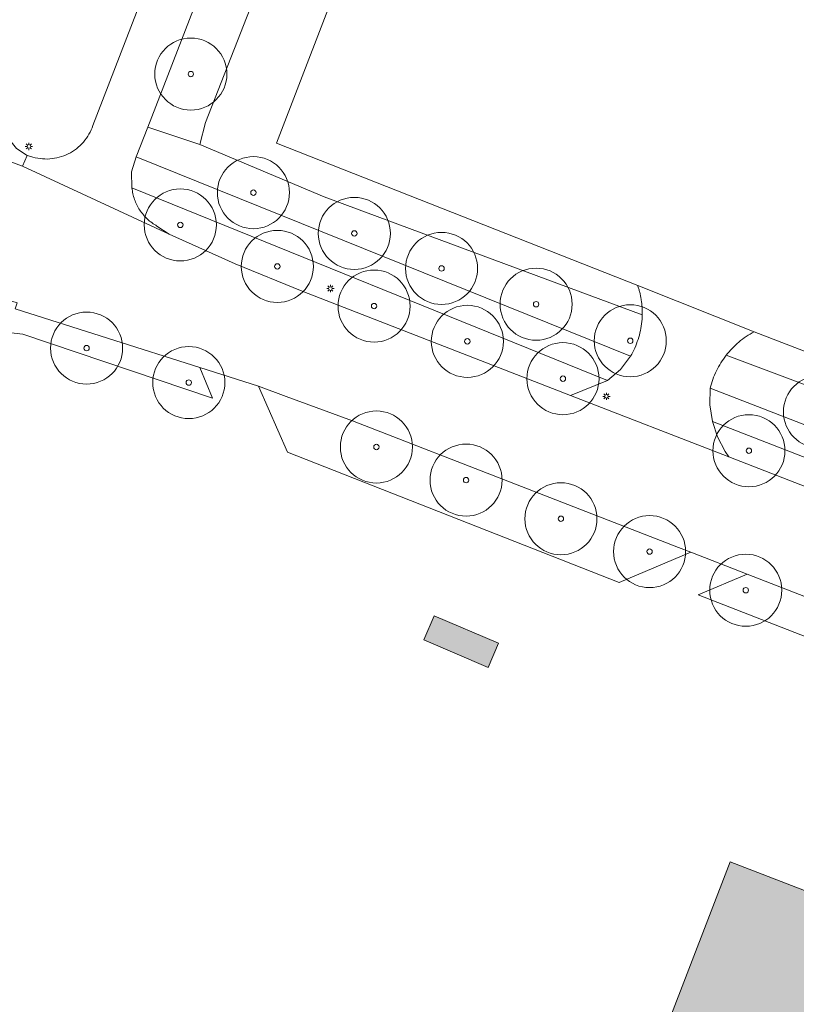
# Model space of a CAD drawing. Header units: metres. Extents: x 187482 to 189800, y 333582 to 335019.
# Tile 109 of 256: x 187809 to 187863, y 334679 to 334748. Entities that reach past the tile are written whole.
import ezdxf

# ---------------------------------------------------------------- set-up
doc = ezdxf.new("R2010")
doc.units = ezdxf.units.M
doc.layers.get('0').update_dxf_attribs({"color": 252, "lineweight": 18})
for name, color, linetype, lineweight in [('B-WE-GR-BOOM-S', 252, 'Continuous', 18), ('B-WE-GR-GROENVOORZIENING-GV', 252, 'Continuous', 18), ('B-WE-IE-MEUBILAIR-S', 252, 'Continuous', 18), ('B-WE-OG-BEBOUWING-GV', 252, 'Continuous', 18), ('B-WE-OG-BEBOUWING_LUIFEL-GV', 252, 'Continuous', 18), ('B-WE-OG-TERREIN_BEGROEID-GV', 252, 'Continuous', 18), ('B-WE-OG-TERREIN_ERF-GV', 252, 'Continuous', 18), ('B-WE-VH-GESLOTENVERHARDING_ASFALT-GV', 252, 'Continuous', 18), ('B-WE-VH-OPENVERHARDING_BETONSTRAATSTEEN-GV', 252, 'Continuous', 18), ('B-WE-VH-OPENVERHARDING_STRAATBAKSTEEN-GV', 252, 'Continuous', 18), ('B-WE-VH-OPENVERHARDING_TEGEL-GV', 252, 'Continuous', 18)]:
    doc.layers.add(name, color=color, linetype=linetype, lineweight=lineweight)
doc.layers.add('B-WE-OG-BEBOUWING-V', color=7, linetype='Continuous', lineweight=18, true_color=0xf0f0f0)

# ---------------------------------------------------------------- blocks, each defined once
blk = doc.blocks.new('SIE-MEUBILAIR_PAAL_LICHTMAST-SO')
for points in [[(-0.62, 0), (-1, 0)], [(-0.71, 0.71), (-0.44, 0.44)], [(0, 1), (0, 0.62)], [(0.44, 0.44), (0.71, 0.71)], [(1, 0), (0.62, 0)], [(-0.71, -0.71), (-0.44, -0.44)], [(0, -0.62), (0, -1)], [(0.44, -0.44), (0.71, -0.71)]]:
    blk.add_lwpolyline(points)
blk.add_circle((0, 0), 0.5)
blk = doc.blocks.new('SGR-BOOM_GBKN-SO')
at = {"color": 0, "linetype": 'ByBlock', "lineweight": 18}
for radius in [2, 0.15]:
    blk.add_circle((0, 0), radius, dxfattribs=at)

msp = doc.modelspace()

# ---------------------------------------------------------------- hatches: boundary and pattern name
at = {"layer": 'B-WE-OG-BEBOUWING-V'}
h = msp.add_hatch(color=256, dxfattribs=at)
h.dxf.hatch_style = 1
h.paths.add_polyline_path([(187837.437, 334704.671), (187841.883, 334702.765), (187842.602, 334704.441), (187838.155, 334706.348)], flags=17)
h = msp.add_hatch(color=256, dxfattribs=at)
h.dxf.hatch_style = 1
h.paths.add_polyline_path([(187851.406, 334617.804), (187841.409, 334621.663), (187845.333, 334631.828), (187855.33, 334627.969)], flags=16)
h.paths.add_polyline_path([(187863.95, 334608.369), (187859.998, 334598.132), (187849.878, 334602.039), (187853.83, 334612.276)], flags=16)
h.paths.add_polyline_path([(187891.245, 334598.666), (187892.307, 334598.254), (187893.25, 334600.708), (187892.243, 334601.095), (187892.573, 334601.954), (187893.58, 334601.568), (187897.523, 334611.829), (187882.284, 334617.69), (187887.135, 334630.317), (187855.246, 334642.57), (187871.335, 334684.401), (187858.677, 334689.27), (187844.462, 334652.338), (187807.557, 334666.591), (187802.589, 334653.879), (187834.301, 334641.486), (187820.617, 334605.719), (187815.617, 334607.642), (187805.922, 334582.291), (187768.958, 334596.5), (187764.084, 334583.818), (187795.981, 334571.547), (187781.78, 334534.518), (187794.352, 334529.697), (187806.702, 334561.851), (187843.587, 334547.581), (187848.452, 334560.241), (187840.348, 334563.372), (187837.488, 334564.478), (187816.627, 334572.538), (187825.9, 334596.752), (187846.34, 334588.881), (187849.736, 334587.573), (187867.907, 334580.576), (187872.745, 334593.175), (187888.088, 334587.272), (187891.967, 334597.369), (187890.904, 334597.781)], flags=17)

# ---------------------------------------------------------------- linework, layer by layer
at = {"layer": 'B-WE-GR-GROENVOORZIENING-GV', "flags": 128}
for points in [[(187902.454, 334816.612), (187832.704, 334782.52), (187833.489, 334780.235), (187833.761, 334780.368), (187833.757, 334774.982), (187833.218, 334770.364), (187830.447, 334761.436), (187822.289, 334740.58), (187821.904, 334739.04), (187830.524, 334735.423), (187852.581, 334727.228)], [(187852.263, 334729.276), (187827.223, 334739.133), (187843.962, 334782.715), (187904.901, 334812.283)], [(187852.547, 334728.008), (187852.531, 334728.137), (187852.513, 334728.266)]]:
    msp.add_lwpolyline(points, dxfattribs=at)
at = {"layer": 'B-WE-GR-GROENVOORZIENING-GV'}
for points in [[(187852.342, 334729.028, 0.010982), (187852.263, 334729.276)], [(187852.41, 334728.777, 0.008429), (187852.342, 334729.028)], [(187852.467, 334728.523, 0.011245), (187852.41, 334728.777)], [(187852.513, 334728.266, 0.008215), (187852.467, 334728.523)], [(187852.57, 334727.749, 0.011833), (187852.547, 334728.008)], [(187852.581, 334727.489, 0.011518), (187852.57, 334727.749)], [(187852.581, 334727.228, 0.015326), (187852.581, 334727.489)]]:
    msp.add_lwpolyline(points, format="xyb", dxfattribs=at)
at = {"layer": 'B-WE-OG-BEBOUWING-GV', "flags": 128}
msp.add_lwpolyline([(187871.335, 334684.401), (187858.677, 334689.27), (187844.462, 334652.338)], dxfattribs=at)
at = {"layer": 'B-WE-OG-BEBOUWING_LUIFEL-GV', "flags": 128}
msp.add_lwpolyline([(187837.437, 334704.671), (187841.883, 334702.765), (187842.602, 334704.441), (187838.155, 334706.348)], close=True, dxfattribs=at)
at = {"layer": 'B-WE-OG-TERREIN_BEGROEID-GV', "flags": 128}
for points in [[(187828.617, 334766.995), (187818.277, 334740.255), (187821.904, 334739.04), (187822.289, 334740.58), (187830.447, 334761.436), (187833.218, 334770.364), (187833.757, 334774.982), (187833.761, 334780.368), (187833.489, 334780.235), (187832.704, 334782.52)], [(187818.277, 334740.255), (187817.483, 334738.202), (187851.767, 334724.363)], [(187852.553, 334726.765), (187852.559, 334726.823), (187852.564, 334726.881), (187852.568, 334726.938), (187852.572, 334726.996), (187852.575, 334727.054), (187852.578, 334727.112), (187852.58, 334727.17), (187852.581, 334727.228), (187830.524, 334735.423), (187821.904, 334739.04), (187818.277, 334740.255)], [(187818.923, 334733.391), (187819.764, 334732.821), (187824.349, 334730.781), (187828.995, 334728.882), (187847.609, 334721.643), (187850.17, 334722.685), (187817.187, 334736.041)], [(187821.899, 334723.583), (187809.09, 334727.638), (187809.214, 334728.052)], [(187798.402, 334726.081), (187797.61, 334723.765), (187805.998, 334726.309), (187809.61, 334725.88), (187822.782, 334721.459), (187821.899, 334723.583)], [(187857.287, 334722.145), (187882.044, 334712.537), (187944.394, 334688.259), (187945.108, 334690.195), (187910.122, 334705.023), (187858.398, 334724.421)]]:
    msp.add_lwpolyline(points, dxfattribs=at)
at = {"layer": 'B-WE-OG-TERREIN_BEGROEID-GV'}
for points in [[(187817.187, 334736.041, 0.031988), (187817.252, 334735.635)], [(187817.252, 334735.635, 0.030669), (187817.366, 334735.239)], [(187817.366, 334735.239, 0.0316), (187817.526, 334734.86)], [(187817.526, 334734.86, 0.033786), (187817.73, 334734.503)], [(187817.73, 334734.503, 0.031095), (187817.976, 334734.173)], [(187817.976, 334734.173, 0.029285), (187818.259, 334733.875)], [(187818.259, 334733.875, 0.031078), (187818.577, 334733.613)], [(187818.577, 334733.613, 0.030983), (187818.923, 334733.391)], [(187852.455, 334726.136, 0.02556), (187852.553, 334726.765)], [(187852.29, 334725.521, 0.027007), (187852.455, 334726.136)], [(187852.06, 334724.928, 0.026296), (187852.29, 334725.521)], [(187851.767, 334724.363, 0.025985), (187852.06, 334724.928)], [(187858.398, 334724.421, 0.025723), (187858.033, 334723.899)], [(187858.033, 334723.899, 0.026649), (187857.724, 334723.341)], [(187857.724, 334723.341, 0.027371), (187857.474, 334722.754)], [(187857.474, 334722.754, 0.024812), (187857.287, 334722.145)]]:
    msp.add_lwpolyline(points, format="xyb", dxfattribs=at)
at = {"layer": 'B-WE-OG-TERREIN_BEGROEID-GV', "flags": 128}
for points in [[(187855.952, 334710.751), (187855.102, 334711.081), (187832.491, 334719.865), (187827.872, 334721.575), (187825.969, 334722.28), (187827.967, 334717.689), (187850.973, 334708.664)], [(187880.459, 334708.872), (187881.175, 334710.609), (187857.444, 334719.827), (187857.798, 334718.756), (187858.322, 334717.758), (187858.593, 334717.378)], [(187877.28, 334699.689), (187878.218, 334702.1), (187878.131, 334702.134), (187859.864, 334709.231), (187856.468, 334707.789)]]:
    msp.add_lwpolyline(points, close=True, dxfattribs=at)
at = {"layer": 'B-WE-OG-TERREIN_ERF-GV', "flags": 128}
for points in [[(187904.901, 334812.283), (187843.962, 334782.715), (187827.223, 334739.133), (187852.263, 334729.276)], [(187852.263, 334729.276), (187860.335, 334726.053), (187911.505, 334706.314), (187946.966, 334799.016)], [(187946.966, 334799.016), (187911.505, 334706.314), (187860.335, 334726.053)], [(187877.28, 334699.689), (187856.468, 334707.789), (187859.864, 334709.231), (187855.952, 334710.751), (187850.973, 334708.664), (187827.967, 334717.689), (187825.969, 334722.28), (187821.899, 334723.583), (187822.782, 334721.459), (187809.61, 334725.88), (187805.998, 334726.309), (187797.61, 334723.765)], [(187858.398, 334724.421), (187910.122, 334705.023), (187945.108, 334690.195), (187945.888, 334692.31), (187946.621, 334694.296), (187947.439, 334696.586), (187944.036, 334697.791)], [(187844.462, 334652.338), (187858.677, 334689.27), (187871.335, 334684.401)]]:
    msp.add_lwpolyline(points, dxfattribs=at)
at = {"layer": 'B-WE-OG-TERREIN_ERF-GV'}
for points in [[(187859.789, 334725.723, 0.02573), (187859.281, 334725.338)], [(187860.335, 334726.053, 0.025267), (187859.789, 334725.723)], [(187859.281, 334725.338, 0.024417), (187858.816, 334724.903)], [(187858.816, 334724.903, 0.024479), (187858.398, 334724.421)]]:
    msp.add_lwpolyline(points, format="xyb", dxfattribs=at)
at = {"layer": 'B-WE-VH-GESLOTENVERHARDING_ASFALT-GV', "flags": 128}
for points in [[(187858.593, 334717.378), (187847.609, 334721.643), (187828.995, 334728.882), (187824.349, 334730.781), (187819.764, 334732.821), (187809.587, 334737.549), (187805.811, 334738.939), (187805.467, 334738.957), (187803.919, 334739.723), (187801.948, 334741.378), (187800.525, 334743.143), (187800.453, 334743.233)], [(187805.811, 334738.939), (187809.587, 334737.549), (187809.919, 334738.277), (187809.168, 334738.762), (187808.616, 334739.464), (187806.857, 334742.306)], [(187795.563, 334730.55), (187795.836, 334730.566), (187796.061, 334730.411), (187797.965, 334730.696), (187800.37, 334730.763), (187800.609, 334730.77), (187801.839, 334730.372), (187809.214, 334728.052), (187809.09, 334727.638), (187821.899, 334723.583), (187825.969, 334722.28), (187827.872, 334721.575), (187832.491, 334719.865), (187855.102, 334711.081), (187855.952, 334710.751), (187859.864, 334709.231), (187878.131, 334702.134)], [(187941.809, 334685.008), (187881.771, 334708.362), (187880.459, 334708.872), (187858.593, 334717.378)]]:
    msp.add_lwpolyline(points, dxfattribs=at)
at = {"layer": 'B-WE-VH-OPENVERHARDING_BETONSTRAATSTEEN-GV', "flags": 128}
for points in [[(187825.246, 334768.295), (187814.48, 334740.374)], [(187817.187, 334736.041), (187817.165, 334737.145), (187817.483, 334738.202), (187818.277, 334740.255), (187828.617, 334766.995)], [(187810.161, 334738.219), (187809.919, 334738.277), (187809.587, 334737.549), (187819.764, 334732.821), (187818.923, 334733.391)], [(187860.335, 334726.053), (187852.263, 334729.276)], [(187852.513, 334728.266), (187852.531, 334728.137), (187852.547, 334728.008)], [(187852.581, 334727.228), (187852.58, 334727.17), (187852.578, 334727.112), (187852.575, 334727.054), (187852.572, 334726.996), (187852.568, 334726.938), (187852.564, 334726.881), (187852.559, 334726.823), (187852.553, 334726.765)], [(187851.767, 334724.363), (187851.072, 334723.426), (187850.17, 334722.685), (187847.609, 334721.643), (187858.593, 334717.378), (187858.322, 334717.758), (187857.798, 334718.756), (187857.444, 334719.827), (187857.267, 334720.979), (187857.287, 334722.145)]]:
    msp.add_lwpolyline(points, dxfattribs=at)
at = {"layer": 'B-WE-VH-OPENVERHARDING_BETONSTRAATSTEEN-GV'}
for points in [[(187814.48, 334740.374, -0.049502), (187814.206, 334739.764)], [(187814.206, 334739.764, -0.050196), (187813.819, 334739.218)], [(187813.333, 334738.759, -0.048922), (187812.766, 334738.403)], [(187813.819, 334739.218, -0.04761), (187813.333, 334738.759)], [(187810.813, 334738.071, -0.049324), (187810.161, 334738.219)], [(187811.482, 334738.052, -0.04933), (187810.813, 334738.071)], [(187812.141, 334738.164, -0.048449), (187811.482, 334738.052)], [(187812.766, 334738.403, -0.049144), (187812.141, 334738.164)], [(187817.252, 334735.635, -0.031988), (187817.187, 334736.041)], [(187817.366, 334735.239, -0.030669), (187817.252, 334735.635)], [(187817.526, 334734.86, -0.0316), (187817.366, 334735.239)], [(187817.73, 334734.503, -0.033786), (187817.526, 334734.86)], [(187817.976, 334734.173, -0.031095), (187817.73, 334734.503)], [(187818.259, 334733.875, -0.029285), (187817.976, 334734.173)], [(187818.577, 334733.613, -0.031078), (187818.259, 334733.875)], [(187818.923, 334733.391, -0.030983), (187818.577, 334733.613)], [(187852.263, 334729.276, -0.010982), (187852.342, 334729.028)], [(187852.342, 334729.028, -0.008429), (187852.41, 334728.777)], [(187852.41, 334728.777, -0.011245), (187852.467, 334728.523)], [(187852.467, 334728.523, -0.008215), (187852.513, 334728.266)], [(187852.547, 334728.008, -0.011833), (187852.57, 334727.749)], [(187852.57, 334727.749, -0.011518), (187852.581, 334727.489)], [(187852.581, 334727.489, -0.015326), (187852.581, 334727.228)], [(187852.553, 334726.765, -0.02556), (187852.455, 334726.136)], [(187852.455, 334726.136, -0.027007), (187852.29, 334725.521)], [(187859.281, 334725.338, -0.02573), (187859.789, 334725.723)], [(187859.789, 334725.723, -0.025267), (187860.335, 334726.053)], [(187852.29, 334725.521, -0.026296), (187852.06, 334724.928)], [(187858.816, 334724.903, -0.024417), (187859.281, 334725.338)], [(187852.06, 334724.928, -0.025985), (187851.767, 334724.363)], [(187858.033, 334723.899, -0.025723), (187858.398, 334724.421)], [(187858.398, 334724.421, -0.024479), (187858.816, 334724.903)], [(187857.724, 334723.341, -0.026649), (187858.033, 334723.899)], [(187857.474, 334722.754, -0.027371), (187857.724, 334723.341)], [(187857.287, 334722.145, -0.024812), (187857.474, 334722.754)]]:
    msp.add_lwpolyline(points, format="xyb", dxfattribs=at)
at = {"layer": 'B-WE-VH-OPENVERHARDING_STRAATBAKSTEEN-GV', "flags": 128}
for points in [[(187814.48, 334740.374), (187825.246, 334768.295)], [(187806.857, 334742.306), (187808.616, 334739.464), (187809.168, 334738.762), (187809.919, 334738.277), (187810.161, 334738.219)]]:
    msp.add_lwpolyline(points, dxfattribs=at)
at = {"layer": 'B-WE-VH-OPENVERHARDING_STRAATBAKSTEEN-GV'}
for points in [[(187814.206, 334739.764, 0.049502), (187814.48, 334740.374)], [(187813.819, 334739.218, 0.050196), (187814.206, 334739.764)], [(187812.766, 334738.403, 0.048922), (187813.333, 334738.759)], [(187813.333, 334738.759, 0.04761), (187813.819, 334739.218)], [(187810.161, 334738.219, 0.049324), (187810.813, 334738.071)], [(187810.813, 334738.071, 0.04933), (187811.482, 334738.052)], [(187811.482, 334738.052, 0.048449), (187812.141, 334738.164)], [(187812.141, 334738.164, 0.049144), (187812.766, 334738.403)]]:
    msp.add_lwpolyline(points, format="xyb", dxfattribs=at)
at = {"layer": 'B-WE-VH-OPENVERHARDING_TEGEL-GV', "flags": 128}
for points in [[(187850.17, 334722.685), (187851.072, 334723.426), (187851.767, 334724.363), (187817.483, 334738.202), (187817.165, 334737.145), (187817.187, 334736.041)], [(187947.785, 334691.611), (187945.888, 334692.31), (187945.108, 334690.195), (187944.394, 334688.259), (187882.044, 334712.537), (187857.287, 334722.145), (187857.267, 334720.979), (187857.444, 334719.827), (187881.175, 334710.609), (187882.487, 334710.099), (187944.069, 334686.178), (187945.569, 334685.595)]]:
    msp.add_lwpolyline(points, close=True, dxfattribs=at)

# ---------------------------------------------------------------- block references
at = {"layer": 'B-WE-GR-BOOM-S', "xscale": 1.25, "yscale": 1.25, "zscale": 1.25}
for p in [(187821.27, 334743.94), (187825.61, 334735.71), (187820.54, 334733.47), (187832.61, 334732.88), (187827.27, 334730.59), (187838.66, 334730.45), (187845.22, 334727.97), (187833.98, 334727.84), (187840.45, 334725.39), (187851.75, 334725.43), (187814.041, 334724.921), (187821.13, 334722.53), (187847.08, 334722.8), (187864.87, 334720.5), (187834.14, 334718.06), (187859.98, 334717.8), (187840.36, 334715.76), (187846.94, 334713.08), (187853.09, 334710.8), (187859.76, 334708.12)]:
    msp.add_blockref('SGR-BOOM_GBKN-SO', p, dxfattribs=at)
at = {"layer": 'B-WE-IE-MEUBILAIR-S', "xscale": 0.25, "yscale": 0.25, "zscale": 0.25}
for p in [(187810.036, 334738.916), (187830.951, 334729.055), (187850.093, 334721.572)]:
    msp.add_blockref('SIE-MEUBILAIR_PAAL_LICHTMAST-SO', p, dxfattribs=at)

doc.saveas('drawing.dxf')
